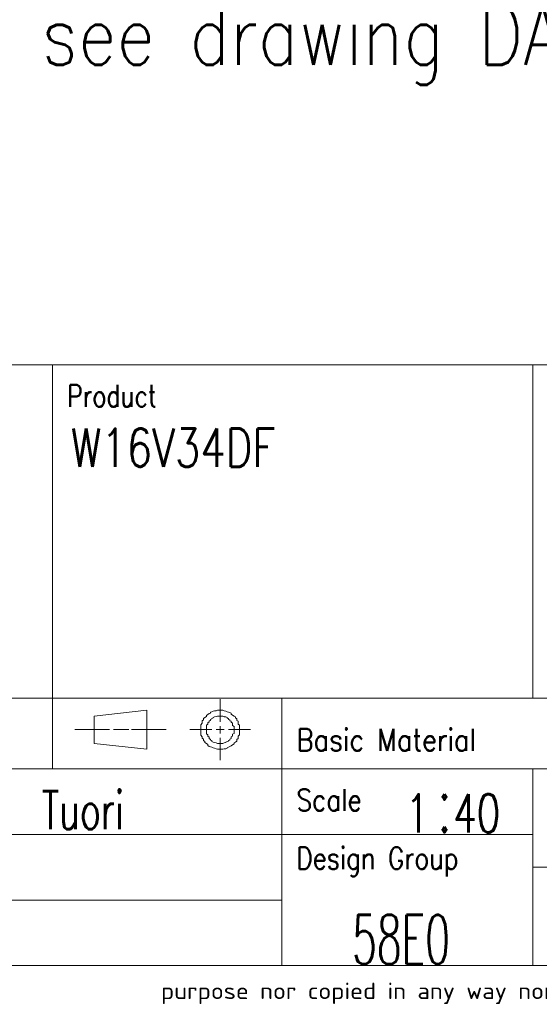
# Model space of a CAD drawing. Header units: inches. Extents: x 0 to 23760, y -13 to 16800.
# Tile 168 of 247: x 17840 to 19744, y 58 to 3665. Entities that reach past the tile are written whole.
import ezdxf

# ---------------------------------------------------------------- set-up
doc = ezdxf.new("R2010")
doc.units = ezdxf.units.IN
for name, color, linetype, true_color in [('1', 7, 'Continuous', 0xffffff), ('210', 7, 'Continuous', 0xffffff), ('254', 7, 'Continuous', 0xffffff)]:
    doc.layers.add(name, color=color, linetype=linetype, true_color=true_color)
doc.styles.add('iso-1', font='isocp.shx')
doc.styles.add('latin_extended', font='simplex.shx')

# ---------------------------------------------------------------- blocks, each defined once
blk = doc.blocks.new('1STANG1')
at = {"layer": '210', "color": 211, "linetype": 'Continuous', "lineweight": 18}
for p, q in [((0.8268, 0.6299), (0.8268, 1)), ((0.4094, 0.8189), (0.1102, 0.7244)), ((0.4094, 0.1811), (0.4094, 0.8189)), ((0.7795, 0.7953), (0.7717, 0.7874)), ((0.7717, 0.7874), (0.7717, 0.7717)), ((0.7874, 0.8031), (0.7795, 0.7953)), ((0.7953, 0.811), (0.7874, 0.8031)), ((0.8031, 0.811), (0.7953, 0.811)), ((0.811, 0.8189), (0.8031, 0.811)), ((0.8189, 0.8189), (0.811, 0.8189)), ((0.8268, 0.8189), (0.8189, 0.8189)), ((0.8346, 0.8189), (0.8268, 0.8189)), ((0.8425, 0.8189), (0.8346, 0.8189)), ((0.8504, 0.811), (0.8425, 0.8189)), ((0.8583, 0.8031), (0.8504, 0.811)), ((0.8661, 0.7953), (0.8583, 0.8031)), ((0.874, 0.7874), (0.8661, 0.7953)), ((0.8819, 0.7795), (0.874, 0.7874)), ((0.7559, 0.748), (0.748, 0.7323)), ((0.748, 0.7323), (0.748, 0.7165)), ((0.7638, 0.7638), (0.7559, 0.748)), ((0.7717, 0.7717), (0.7638, 0.7638)), ((0.8898, 0.7717), (0.8819, 0.7795)), ((0.8898, 0.7559), (0.8898, 0.7717)), ((0.8976, 0.7402), (0.8898, 0.7559)), ((0.9055, 0.7244), (0.8976, 0.7402)), ((0.1102, 0.7244), (0.1102, 0.2756)), ((0.7402, 0.7008), (0.7323, 0.685)), ((0.7323, 0.685), (0.7323, 0.6614)), ((0.748, 0.7165), (0.7402, 0.7008)), ((0.7795, 0.6772), (0.7717, 0.6693)), ((0.7874, 0.6929), (0.7795, 0.685)), ((0.7795, 0.685), (0.7795, 0.6772)), ((0.7953, 0.7087), (0.7874, 0.7008)), ((0.7874, 0.7008), (0.7874, 0.6929)), ((0.8031, 0.7165), (0.7953, 0.7087)), ((0.811, 0.7244), (0.8031, 0.7165)), ((0.8031, 0.7165), (0.8031, 0.7165)), ((0.8189, 0.7244), (0.811, 0.7244)), ((0.8268, 0.7244), (0.8189, 0.7244)), ((0.8189, 0.7244), (0.8189, 0.7244)), ((0.8346, 0.7244), (0.8268, 0.7244)), ((0.8425, 0.7244), (0.8346, 0.7244)), ((0.8346, 0.7244), (0.8346, 0.7244)), ((0.8504, 0.7165), (0.8425, 0.7244)), ((0.8504, 0.7087), (0.8504, 0.7165)), ((0.8583, 0.7087), (0.8504, 0.7087)), ((0.8661, 0.7008), (0.8583, 0.7087)), ((0.8661, 0.6929), (0.8661, 0.7008)), ((0.874, 0.6772), (0.8661, 0.6929)), ((0.874, 0.6693), (0.874, 0.6772)), ((0.9134, 0.7087), (0.9055, 0.7244)), ((0.9134, 0.6929), (0.9134, 0.7087)), ((0.9213, 0.6772), (0.9134, 0.6929)), ((0.9213, 0.6535), (0.9213, 0.6772)), ((0.7323, 0.6614), (0.7244, 0.6457)), ((0.7244, 0.6457), (0.7244, 0.622)), ((0.7244, 0.622), (0.7244, 0.6063)), ((0.7638, 0.6299), (0.7559, 0.6142)), ((0.7717, 0.6535), (0.7638, 0.6457)), ((0.7638, 0.6457), (0.7638, 0.6299)), ((0.7717, 0.6693), (0.7717, 0.6535)), ((0.8819, 0.6614), (0.874, 0.6693)), ((0.8819, 0.6457), (0.8819, 0.6614)), ((0.8898, 0.6378), (0.8819, 0.6457)), ((0.8898, 0.622), (0.8898, 0.6378)), ((0.8976, 0.6063), (0.8898, 0.622)), ((0.9291, 0.6378), (0.9213, 0.6535)), ((0.9291, 0.6142), (0.9291, 0.6378)), ((0.7244, 0.6063), (0.7165, 0.5827)), ((0.7165, 0.5827), (0.7165, 0.5591)), ((0.7559, 0.5906), (0.748, 0.5748)), ((0.748, 0.5748), (0.748, 0.5591)), ((0.7559, 0.6142), (0.7559, 0.6063)), ((0.7559, 0.6063), (0.7559, 0.5906)), ((0.8976, 0.5984), (0.8976, 0.6063)), ((0.8976, 0.5827), (0.8976, 0.5984)), ((0.8976, 0.5669), (0.8976, 0.5827)), ((0.9055, 0.5512), (0.8976, 0.5669)), ((0.9291, 0.5906), (0.9291, 0.6142)), ((0.937, 0.5748), (0.9291, 0.5906)), ((0.937, 0.5512), (0.937, 0.5748)), ((0.7165, 0.5591), (0.7165, 0.5354)), ((0.7165, 0.5354), (0.7165, 0.5197)), ((0.7165, 0.5197), (0.7165, 0.4961)), ((0.748, 0.5591), (0.748, 0.5433)), ((0.748, 0.5433), (0.748, 0.5276)), ((0.748, 0.5276), (0.748, 0.5118)), ((0.748, 0.5118), (0.748, 0.4961)), ((0.8268, 0.4409), (0.8268, 0.5591)), ((0.9055, 0.5354), (0.9055, 0.5512)), ((0.9055, 0.5197), (0.9055, 0.5354)), ((0.9055, 0.5039), (0.9055, 0.5197)), ((0.937, 0.5276), (0.937, 0.5512)), ((0.937, 0.5039), (0.937, 0.5276)), ((0, 0.5039), (0.1969, 0.5039)), ((0.2205, 0.5039), (0.3071, 0.5039)), ((0.5197, 0.5039), (0.3228, 0.5039)), ((0.6535, 0.5039), (0.7795, 0.5039)), ((0.7165, 0.4961), (0.7165, 0.4724)), ((0.7165, 0.4724), (0.7165, 0.4488)), ((0.7165, 0.4488), (0.7165, 0.4252)), ((0.748, 0.4961), (0.748, 0.4803)), ((0.748, 0.4803), (0.748, 0.4646)), ((0.748, 0.4646), (0.748, 0.4488)), ((0.748, 0.4488), (0.748, 0.4331)), ((0.8031, 0.5039), (0.8504, 0.5039)), ((0.874, 0.5039), (1, 0.5039)), ((0.9055, 0.4882), (0.9055, 0.5039)), ((0.9055, 0.4724), (0.9055, 0.4882)), ((0.9055, 0.4567), (0.9055, 0.4724)), ((0.9055, 0.4409), (0.9055, 0.4567)), ((0.937, 0.4803), (0.937, 0.5039)), ((0.937, 0.4646), (0.937, 0.4803)), ((0.937, 0.4409), (0.937, 0.4646)), ((0.7165, 0.4252), (0.7165, 0.4094)), ((0.7165, 0.4094), (0.7244, 0.3858)), ((0.748, 0.4331), (0.7559, 0.4173)), ((0.7559, 0.4173), (0.7559, 0.4016)), ((0.7559, 0.4016), (0.7559, 0.3937)), ((0.7559, 0.3937), (0.7638, 0.378)), ((0.8898, 0.3858), (0.8976, 0.3937)), ((0.8976, 0.4252), (0.9055, 0.4409)), ((0.8976, 0.4094), (0.8976, 0.4252)), ((0.8976, 0.3937), (0.8976, 0.4094)), ((0.9291, 0.3937), (0.937, 0.4173)), ((0.9291, 0.378), (0.9291, 0.3937)), ((0.937, 0.4173), (0.937, 0.4409)), ((0.7244, 0.3858), (0.7244, 0.3622)), ((0.7244, 0.3622), (0.7323, 0.3465)), ((0.7323, 0.3465), (0.7323, 0.3228)), ((0.7638, 0.378), (0.7638, 0.3622)), ((0.7638, 0.3622), (0.7638, 0.3543)), ((0.7638, 0.3543), (0.7717, 0.3386)), ((0.7717, 0.3386), (0.7717, 0.3307)), ((0.8268, 0), (0.8268, 0.3701)), ((0.8819, 0.3465), (0.8898, 0.3543)), ((0.8819, 0.3307), (0.8819, 0.3465)), ((0.8898, 0.3701), (0.8898, 0.3858)), ((0.8898, 0.3543), (0.8898, 0.3701)), ((0.9213, 0.3386), (0.9291, 0.3543)), ((0.9213, 0.315), (0.9213, 0.3386)), ((0.9291, 0.3543), (0.9291, 0.378)), ((0.7323, 0.3228), (0.7402, 0.3071)), ((0.7402, 0.3071), (0.7402, 0.2913)), ((0.7402, 0.2913), (0.748, 0.2756)), ((0.7717, 0.3307), (0.7795, 0.3228)), ((0.7795, 0.3228), (0.7795, 0.3071)), ((0.7795, 0.3071), (0.7874, 0.2992)), ((0.7874, 0.2992), (0.7953, 0.2913)), ((0.7953, 0.2913), (0.7953, 0.2913)), ((0.7953, 0.2913), (0.8031, 0.2835)), ((0.8031, 0.2835), (0.811, 0.2756)), ((0.8425, 0.2756), (0.8504, 0.2835)), ((0.8504, 0.2835), (0.8583, 0.2913)), ((0.8504, 0.2835), (0.8504, 0.2835)), ((0.8583, 0.2992), (0.8661, 0.3071)), ((0.8583, 0.2913), (0.8583, 0.2992)), ((0.8661, 0.3071), (0.874, 0.315)), ((0.874, 0.3228), (0.8819, 0.3307)), ((0.874, 0.315), (0.874, 0.3228)), ((0.9055, 0.2835), (0.9134, 0.2992)), ((0.9055, 0.2677), (0.9055, 0.2835)), ((0.9134, 0.2992), (0.9213, 0.315)), ((0.1102, 0.2756), (0.4094, 0.1811)), ((0.748, 0.2756), (0.7559, 0.2598)), ((0.7559, 0.2598), (0.7559, 0.2441)), ((0.7559, 0.2441), (0.7638, 0.2283)), ((0.7638, 0.2283), (0.7717, 0.2205)), ((0.811, 0.2756), (0.811, 0.2756)), ((0.811, 0.2756), (0.8189, 0.2756)), ((0.8189, 0.2756), (0.8268, 0.2756)), ((0.8268, 0.2756), (0.8268, 0.2756)), ((0.8268, 0.2756), (0.8346, 0.2756)), ((0.8346, 0.2756), (0.8425, 0.2756)), ((0.874, 0.2126), (0.8819, 0.2283)), ((0.8819, 0.2283), (0.8898, 0.2362)), ((0.8898, 0.2362), (0.8976, 0.252)), ((0.8976, 0.252), (0.9055, 0.2677)), ((0.7717, 0.2205), (0.7795, 0.2126)), ((0.7795, 0.2126), (0.7874, 0.2047)), ((0.7874, 0.2047), (0.7953, 0.1969)), ((0.7953, 0.1969), (0.8031, 0.189)), ((0.8031, 0.189), (0.811, 0.1811)), ((0.811, 0.1811), (0.8189, 0.1811)), ((0.8189, 0.1811), (0.8268, 0.1811)), ((0.8268, 0.1811), (0.8346, 0.1811)), ((0.8346, 0.1811), (0.8425, 0.1811)), ((0.8425, 0.1811), (0.8504, 0.189)), ((0.8504, 0.189), (0.8583, 0.189)), ((0.8583, 0.189), (0.8661, 0.1969)), ((0.8661, 0.2047), (0.874, 0.2126)), ((0.8661, 0.1969), (0.8661, 0.2047))]:
    blk.add_line(p, q, dxfattribs=at)

msp = doc.modelspace()

# ---------------------------------------------------------------- linework, layer by layer
at = {"layer": '1', "color": 7, "linetype": 'Continuous', "lineweight": 18}
msp.add_line((16160, 2400), (23560, 2400), dxfattribs=at)
at = {"layer": '210', "color": 7, "linetype": 'Continuous', "lineweight": 18}
for p, q in [((16160, 2400), (23560, 2400)), ((200, 200), (23560, 200))]:
    msp.add_line(p, q, dxfattribs=at)
at = {"layer": '210', "color": 7, "linetype": 'Continuous', "lineweight": 13}
for p, q in [((17960.016, 2400), (17960.016, 920.002)), ((19719.814, 2400), (19719.811, 1180.002)), ((16160.016, 1180.002), (19719.811, 1180.002)), ((18800.01, 200), (18800.01, 1180.002)), ((19719.812, 1180.002), (23560, 1180.002)), ((16160.016, 920.002), (23560.016, 920.002)), ((19719.811, 920.002), (19719.81, 200)), ((16160.018, 680), (18800.018, 680)), ((18800.018, 680), (19719.81, 680)), ((23560, 560), (19719.81, 560)), ((16160.018, 440.001), (18800.018, 440.001))]:
    msp.add_line(p, q, dxfattribs=at)

# ---------------------------------------------------------------- block references
at = {"layer": '210', "color": 211, "linetype": 'Continuous', "lineweight": 18, "xscale": 643.9999999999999, "yscale": 223.9999999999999, "zscale": 40}
msp.add_blockref('1STANG1', (18042.242, 951.761), dxfattribs=at)

# ---------------------------------------------------------------- texts
at = {"layer": '210', "color": 211, "linetype": 'Continuous', "lineweight": 18, "char_height": 80, "attachment_point": 7, "line_spacing_factor": 0.963855, "style": 'latin_extended'}
for s, insert in [('\\W0.7909;Product', (18014.24, 2246.653)), ('\\W0.8725;Basic Material', (18854.25, 986.655)), ('\\W0.8395;Scale', (18854.249, 766.653)), ('\\W0.8291;Design Group', (18854.249, 526.651))]:
    msp.add_mtext(s, dxfattribs=dict(at, insert=insert))
at = {"layer": '210', "color": 3, "linetype": 'Continuous', "lineweight": 18, "attachment_point": 7, "line_spacing_factor": 0.963855, "style": 'latin_extended'}
for s, insert, char_height in [('\\W0.7756;W16V34DF', (18027.436, 2027.142), 140), ('\\W0.7167;1{\\H0.35x; }{\\H1.50x;:}40', (19254.223, 687.72), 140), ('\\W0.6681;btu004  Tuori', (17351.357, 699.142), 140), ('\\W0.5888;58E0', (19058.159, 205.523), 180)]:
    msp.add_mtext(s, dxfattribs=dict(at, insert=insert, char_height=char_height))
at = {"layer": '210', "color": 211, "linetype": 'Continuous', "lineweight": 13, "insert": (18357.584, 59.059), "char_height": 59.999998, "attachment_point": 7, "line_spacing_factor": 0.963855, "style": 'iso-1'}
msp.add_mtext('\\W1.2104;purpose nor copied in any way nor made accessible to third parties without the previous written consent of Wärtsilä.', dxfattribs=at)
at = {"layer": '254', "color": 2, "linetype": 'Continuous', "lineweight": 13, "insert": (16084.335, 3425.835), "char_height": 220, "attachment_point": 7, "line_spacing_factor": 0.963855, "style": 'latin_extended'}
msp.add_mtext('\\W0.8321;Service space see drawing DAAF537521', dxfattribs=at)

doc.saveas('drawing.dxf')
